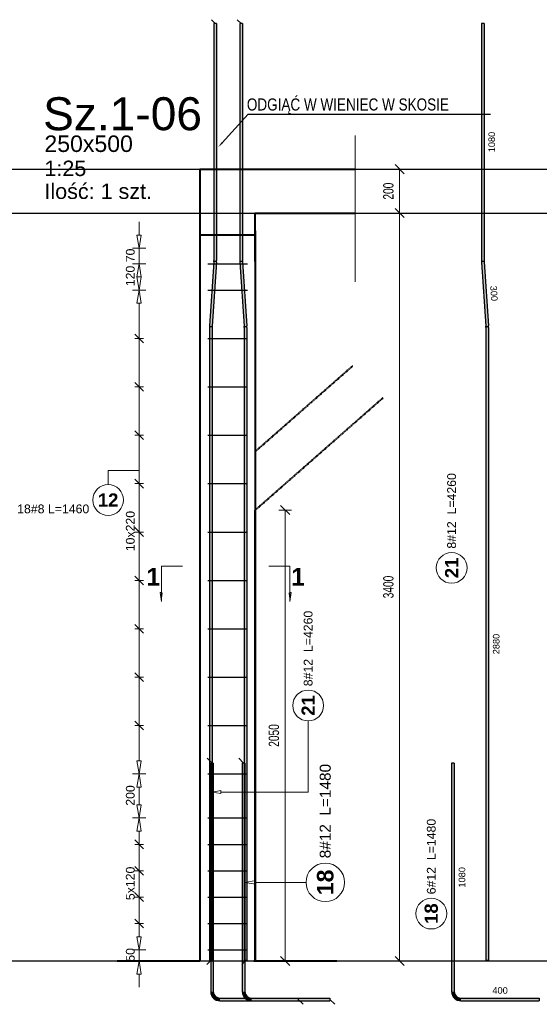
# Model space of a CAD drawing. Extents: x 3922 to 466978, y -142912 to 64503.
# Tile 42 of 62: x 418335 to 420697, y -123379 to -118902. Entities that reach past the tile are written whole.
import ezdxf
from ezdxf import colors
from ezdxf.entities.mleader import LeaderData, LeaderLine
from ezdxf.enums import TextEntityAlignment as Align
from ezdxf.math import Vec2, Vec3

# ---------------------------------------------------------------- set-up
doc = ezdxf.new("R2010")
doc.units = 0
doc.header["$LTSCALE"] = 10
doc.header["$MEASUREMENT"] = 0
doc.linetypes.add('HIDDEN', pattern=[0.375, 0.25, -0.125])
for name, color, linetype, lineweight in [('P-Linia1', 3, 'Continuous', 40), ('P-Linia3', 6, 'Continuous', 60), ('P-Opis', 1, 'Continuous', 18), ('P-Przerywana', 13, 'HIDDEN', 9), ('P-Wymiar', 254, 'Continuous', 9), ('RCAD_deskowanie', 3, 'Continuous', 40)]:
    doc.layers.add(name, color=color, linetype=linetype, lineweight=lineweight)
for name, color, linetype in [('RCAD_kształt pręta', 7, 'Continuous'), ('RCAD_opis kształtu pręta', 7, 'Continuous'), ('RCAD_opis rozkładu', 7, 'Continuous'), ('RCAD_pręt wyrzucony', 130, 'Continuous'), ('RCAD_rozkład pręta', 7, 'Continuous'), ('RCAD_symbole graficzne', 7, 'Continuous')]:
    doc.layers.add(name, color=color, linetype=linetype)
doc.styles.add('_Fd Opis', font='arial.ttf')
doc.styles.add('ROMANS', font='arial.ttf', dxfattribs={"width": 0.7})
doc.styles.add('style1', font='arial.ttf')
doc.styles.add('style3', font='arialbd.ttf')
doc.styles.add('style5', font='arialbd.ttf')
doc.dimstyles.new('A25', dxfattribs={"dimscale": 27, "dimtxt": 1.75, "dimasz": 0.06, "dimexe": 0, "dimexo": 0, "dimgap": 1, "dimtad": 1, "dimdec": 4, "dimrnd": 0.1, "dimdsep": 46, "dimtxsty": 'ROMANS', "dimblk": '[[[[[[[[', "dimcen": 2, "dimdle": 2, "dimse1": 1, "dimse2": 1, "dimclrd": 256, "dimclrt": 1, "dimadec": 0, "dimazin": 0, "dimtfac": 1, "dimtdec": 4, "dimtix": 1, "dimtmove": 2, "dimatfit": 3, "dimldrblk": '[[[[[[[[', "dimfxl": 0, "dimtvp": 0.6, "dimtolj": 1, "dimlwd": -1, "dimarcsym": 0})

# ---------------------------------------------------------------- blocks, each defined once
blk = doc.blocks.new('[[[[[[[[')
at = {"layer": 'P-Wymiar'}
for p, q in [((-12.7, -12.7), (12.7, 12.7)), ((0, 0), (-4.6, 0)), ((0, 18), (0, -18))]:
    blk.add_line(p, q, dxfattribs=at)
blk = doc.blocks.new('*D410')
at = {"layer": 'Defpoints', "color": 0, "transparency": 16777216}
for p in [(419859.6, -119582), (420062.3, -119582), (419405.9, -119782)]:
    blk.add_point(p, dxfattribs=at)
at = {"layer": 'P-Wymiar', "transparency": 16777216}
blk.add_line((420062.3, -119780.4), (420062.3, -119583.6), dxfattribs=at)
at = {"layer": 'P-Wymiar', "transparency": 16777216, "xscale": 1.62, "yscale": 1.62, "zscale": 1.62}
for p, rotation in [((420062.3, -119582), 90), ((420062.3, -119782), 270)]:
    blk.add_blockref('[[[[[[[[', p, dxfattribs=dict(at, rotation=rotation))
at = {"layer": 'P-Wymiar', "color": 1, "transparency": 16777216, "insert": (420011.2, -119682), "char_height": 47.25, "attachment_point": 5, "rotation": 90, "style": 'ROMANS'}
blk.add_mtext('\\A1;200', dxfattribs=at)
blk = doc.blocks.new('*D411')
at = {"layer": 'Defpoints', "color": 0, "transparency": 16777216}
for p in [(419818.6, -119782), (419818.6, -123182), (420062.3, -123182)]:
    blk.add_point(p, dxfattribs=at)
at = {"layer": 'P-Wymiar', "transparency": 16777216}
blk.add_line((420062.3, -119783.6), (420062.3, -123180.4), dxfattribs=at)
at = {"layer": 'P-Wymiar', "transparency": 16777216, "xscale": 1.62, "yscale": 1.62, "zscale": 1.62}
for p, rotation in [((420062.3, -119782), 90), ((420062.3, -123182), 270)]:
    blk.add_blockref('[[[[[[[[', p, dxfattribs=dict(at, rotation=rotation))
at = {"layer": 'P-Wymiar', "color": 1, "transparency": 16777216, "insert": (420011.2, -121482), "char_height": 47.25, "attachment_point": 5, "rotation": 90, "style": 'ROMANS'}
blk.add_mtext('\\A1;3400', dxfattribs=at)
blk = doc.blocks.new('*D412')
at = {"layer": 'Defpoints', "color": 0, "transparency": 16777216}
for p in [(419405.9, -121132), (419405.9, -123182), (419541.9, -123182)]:
    blk.add_point(p, dxfattribs=at)
at = {"layer": 'P-Wymiar', "transparency": 16777216}
blk.add_line((419541.9, -121133.6), (419541.9, -123180.4), dxfattribs=at)
at = {"layer": 'P-Wymiar', "transparency": 16777216, "xscale": 1.62, "yscale": 1.62, "zscale": 1.62}
for p, rotation in [((419541.9, -121132), 90), ((419541.9, -123182), 270)]:
    blk.add_blockref('[[[[[[[[', p, dxfattribs=dict(at, rotation=rotation))
at = {"layer": 'P-Wymiar', "color": 1, "transparency": 16777216, "insert": (419490.8, -122157), "char_height": 47.25, "attachment_point": 5, "rotation": 90, "style": 'ROMANS'}
blk.add_mtext('\\A1;2050', dxfattribs=at)

msp = doc.modelspace()

# ---------------------------------------------------------------- hatches: boundary and pattern name
at = {"layer": 'RCAD_kształt pręta'}
for points in [[(419218.36055, -118920.11885), (419230.36055, -118920.11885), (419230.36055, -119997.41326), (419218.36055, -119997.41326)], [(419335.93616, -118919.97016), (419347.93616, -118919.97016), (419347.93616, -119997.41326), (419335.93616, -119997.41326)], [(419218.15248, -120003.52953), (419230.12474, -120004.34504), (419210.28434, -120295.61847), (419198.31209, -120294.80296)], [(419336.17197, -120004.34504), (419348.14423, -120003.52953), (419367.98462, -120294.80296), (419356.01237, -120295.61847)], [(419198.07628, -120301.73474), (419210.07628, -120301.73474), (419210.07628, -123180.67669), (419198.07628, -123180.67669)], [(419356.22043, -120301.73474), (419368.22043, -120301.73474), (419368.22043, -123180.67669), (419356.22043, -123180.67669)], [(419203.30918, -122282.39868), (419215.30918, -122282.39868), (419215.30918, -123321.37389), (419203.30918, -123321.37389)], [(419346.92495, -122282.39868), (419358.92495, -122282.39868), (419358.92495, -123321.37389), (419346.92495, -123321.37389)], [(419245.30918, -123363.37389), (419245.30918, -123351.37389), (419601.71555, -123351.37389), (419601.71555, -123363.37389)], [(419388.92495, -123363.37389), (419388.92495, -123351.37389), (419745.33132, -123351.37389), (419745.33132, -123363.37389)]]:
    msp.add_hatch(color=4, dxfattribs=at).paths.add_polyline_path(points, flags=0)
h = msp.add_hatch(color=4, dxfattribs=at)
edge = h.paths.add_edge_path(flags=0)
edge.add_line((419230.12474, -120004.34504), (419218.15248, -120003.52953))
edge.add_arc((419128.36055, -119997.41326), 90, -3.89674277, 0.00000002)
edge.add_line((419218.36055, -119997.41326), (419230.36055, -119997.41326))
edge.add_arc((419128.36055, -119997.41326), 102, 356.10325723, 360.00000002, ccw=False)
h = msp.add_hatch(color=4, dxfattribs=at)
edge = h.paths.add_edge_path(flags=0)
edge.add_line((419335.93616, -119997.41326), (419347.93616, -119997.41326))
edge.add_arc((419437.93616, -119997.41326), 90, 180, 183.89674277)
edge.add_line((419348.14423, -120003.52953), (419336.17197, -120004.34504))
edge.add_arc((419437.93616, -119997.41326), 102, 540, 543.89674277, ccw=False)
h = msp.add_hatch(color=4, dxfattribs=at)
edge = h.paths.add_edge_path(flags=0)
edge.add_line((419198.31209, -120294.80296), (419210.28434, -120295.61847))
edge.add_arc((419300.07628, -120301.73474), 90, 176.10325723, 180)
edge.add_line((419210.07628, -120301.73474), (419198.07628, -120301.73474))
edge.add_arc((419300.07628, -120301.73474), 102, 536.10325723, 540, ccw=False)
h = msp.add_hatch(color=4, dxfattribs=at)
edge = h.paths.add_edge_path(flags=0)
edge.add_line((419368.22043, -120301.73474), (419356.22043, -120301.73474))
edge.add_arc((419266.22043, -120301.73474), 90, 0, 3.89674277)
edge.add_line((419356.01237, -120295.61847), (419367.98462, -120294.80296))
edge.add_arc((419266.22043, -120301.73474), 102, 360, 363.89674277, ccw=False)
h = msp.add_hatch(color=4, dxfattribs=at)
edge = h.paths.add_edge_path(flags=0)
edge.add_line((419203.30918, -123321.37389), (419215.30918, -123321.37389))
edge.add_arc((419245.30918, -123321.37389), 30, 180, 270)
edge.add_line((419245.30918, -123351.37389), (419245.30918, -123363.37389))
edge.add_arc((419245.30918, -123321.37389), 42, 540, 630, ccw=False)
h = msp.add_hatch(color=4, dxfattribs=at)
edge = h.paths.add_edge_path(flags=0)
edge.add_line((419346.92495, -123321.37389), (419358.92495, -123321.37389))
edge.add_arc((419388.92495, -123321.37389), 30, 180, 270)
edge.add_line((419388.92495, -123351.37389), (419388.92495, -123363.37389))
edge.add_arc((419388.92495, -123321.37389), 42, 540, 630, ccw=False)
at = {"layer": 'RCAD_pręt wyrzucony'}
for points in [[(420433.97702, -118920.11885), (420445.97702, -118920.11885), (420445.97702, -119997.41326), (420433.97702, -119997.41326)], [(420434.21283, -120004.34504), (420446.18509, -120003.52953), (420466.02549, -120294.80296), (420454.05323, -120295.61847)], [(420454.2613, -120301.73474), (420466.2613, -120301.73474), (420466.2613, -123180.67669), (420454.2613, -123180.67669)], [(420298.61194, -122282.39868), (420310.61194, -122282.39868), (420310.61194, -123321.37389), (420298.61194, -123321.37389)], [(420340.61194, -123363.37389), (420340.61194, -123351.37389), (420697.01831, -123351.37389), (420697.01831, -123363.37389)]]:
    msp.add_hatch(color=4, dxfattribs=at).paths.add_polyline_path(points, flags=0)
h = msp.add_hatch(color=4, dxfattribs=at)
edge = h.paths.add_edge_path(flags=0)
edge.add_line((420433.97702, -119997.41326), (420445.97702, -119997.41326))
edge.add_arc((420535.97702, -119997.41326), 90, 179.99999998, 183.89674277)
edge.add_line((420446.18509, -120003.52953), (420434.21283, -120004.34504))
edge.add_arc((420535.97702, -119997.41326), 102, 539.99999998, 543.89674277, ccw=False)
h = msp.add_hatch(color=4, dxfattribs=at)
edge = h.paths.add_edge_path(flags=0)
edge.add_line((420466.2613, -120301.73474), (420454.2613, -120301.73474))
edge.add_arc((420364.2613, -120301.73474), 90, -0.00000003, 3.89674274)
edge.add_line((420454.05323, -120295.61847), (420466.02549, -120294.80296))
edge.add_arc((420364.2613, -120301.73474), 102, 359.99999997, 363.89674274, ccw=False)
h = msp.add_hatch(color=4, dxfattribs=at)
edge = h.paths.add_edge_path(flags=0)
edge.add_line((420298.61194, -123321.37389), (420310.61194, -123321.37389))
edge.add_arc((420340.61194, -123321.37389), 30, 180, 270)
edge.add_line((420340.61194, -123351.37389), (420340.61194, -123363.37389))
edge.add_arc((420340.61194, -123321.37389), 42, 540, 630, ccw=False)
at = {"layer": 'RCAD_symbole graficzne', "linetype": 'Continuous', "lineweight": 0}
for points in [[(418979.72965, -121547.2369), (418979.72965, -121507.2369), (418985.43151, -121507.2369)], [(419562.90564, -121547.2369), (419562.90564, -121507.2369), (419557.20378, -121507.2369)]]:
    msp.add_hatch(color=7, dxfattribs=at).paths.add_polyline_path(points, flags=0)

# ---------------------------------------------------------------- linework, layer by layer
at = {"layer": 'Defpoints'}
for p in [(394953.25392, -119581.97622), (394953.25392, -119781.97622), (382133.5222, -123181.97622), (395614.1618, -123181.97622), (387531.97264, -123181.97622), (401012.61224, -123181.97622), (379175.3442, -123181.97622), (392655.9838, -123181.97622), (384573.79464, -123181.97622), (398054.43424, -123181.97622)]:
    msp.add_xline(p, (1, 0), dxfattribs=at)
at = {"layer": 'P-Linia1', "linetype": 'HIDDEN'}
for points in [[(419405.89033, -120865.72169), (419849.56767, -120475.64456)], [(419405.88424, -123181.97622), (419405.94927, -121131.97622), (419987.91277, -120620.31914)]]:
    msp.add_lwpolyline(points, dxfattribs=at)
at = {"layer": 'P-Linia1'}
msp.add_lwpolyline([(419155.89033, -123181.97622), (419155.89033, -121085.51944)], dxfattribs=at)
at = {"layer": 'P-Przerywana', "color": 21}
msp.add_lwpolyline([(419859.64968, -119429.3775), (419859.64968, -120094.78907)], dxfattribs=at)
at = {"layer": 'RCAD_deskowanie'}
for points in [[(419155.89033, -123181.97622), (419155.89033, -119581.97622), (419859.64968, -119581.97622)], [(419405.89033, -120001.97622), (419405.89033, -119781.97622), (419859.64968, -119781.97622)], [(419405.89033, -119861.97622), (419405.89033, -123181.97622)], [(418777.65883, -123181.97622), (419154.26106, -123181.97622)], [(419399.92171, -123181.97622), (419776.52394, -123181.97622)]]:
    msp.add_lwpolyline(points, dxfattribs=at)
at = {"layer": 'RCAD_deskowanie', "linetype": 'HIDDEN'}
msp.add_lwpolyline([(419405.89033, -119881.97622), (419405.89033, -119881.97622), (419155.89033, -119881.97622)], dxfattribs=at)
at = {"layer": 'RCAD_kształt pręta', "color": 2, "lineweight": 5}
for p, q in [((419224.36055, -118920.11885), (419206.86055, -118902.61885)), ((419341.93616, -118919.97016), (419324.43616, -118902.47016)), ((419209.30918, -122282.39868), (419187.43418, -122260.52368)), ((419352.92495, -122282.39868), (419331.04995, -122260.52368)), ((419204.07628, -123180.67669), (419186.57628, -123198.17669)), ((419362.22043, -123180.67669), (419344.72043, -123198.17669)), ((419601.71555, -123357.37389), (419623.59055, -123379.24889)), ((419745.33132, -123357.37389), (419767.20632, -123379.24889))]:
    msp.add_line(p, q, dxfattribs=at)
at = {"layer": 'RCAD_kształt pręta', "color": 4}
for p, q in [((419218.36055, -118920.11885), (419218.36055, -119997.41326)), ((419230.36055, -118920.11885), (419218.36055, -118920.11885)), ((419230.36055, -118920.11885), (419230.36055, -119997.41326)), ((419335.93616, -118919.97016), (419335.93616, -119997.41326)), ((419347.93616, -118919.97016), (419335.93616, -118919.97016)), ((419347.93616, -118919.97016), (419347.93616, -119997.41326)), ((419218.15248, -120003.52953), (419198.31209, -120294.80296)), ((419230.12474, -120004.34504), (419210.28434, -120295.61847)), ((419336.17197, -120004.34504), (419356.01237, -120295.61847)), ((419348.14423, -120003.52953), (419367.98462, -120294.80296)), ((419198.07628, -120301.73474), (419198.07628, -123180.67669)), ((419210.07628, -120301.73474), (419210.07628, -123180.67669)), ((419356.22043, -120301.73474), (419356.22043, -123180.67669)), ((419368.22043, -120301.73474), (419368.22043, -123180.67669)), ((419203.30918, -122282.39868), (419203.30918, -123321.37389)), ((419215.30918, -122282.39868), (419203.30918, -122282.39868)), ((419215.30918, -122282.39868), (419215.30918, -123321.37389)), ((419346.92495, -122282.39868), (419346.92495, -123321.37389)), ((419358.92495, -122282.39868), (419346.92495, -122282.39868)), ((419358.92495, -122282.39868), (419358.92495, -123321.37389)), ((419210.07628, -123180.67669), (419198.07628, -123180.67669)), ((419368.22043, -123180.67669), (419356.22043, -123180.67669)), ((419245.30918, -123351.37389), (419601.71555, -123351.37389)), ((419245.30918, -123363.37389), (419601.71555, -123363.37389)), ((419388.92495, -123351.37389), (419745.33132, -123351.37389)), ((419388.92495, -123363.37389), (419745.33132, -123363.37389)), ((419601.71555, -123351.37389), (419601.71555, -123363.37389)), ((419745.33132, -123351.37389), (419745.33132, -123363.37389))]:
    msp.add_line(p, q, dxfattribs=at)
for centre, radius, start, end in [((419128.36055, -119997.41326), 90, 356.10325723, 0.00000002), ((419128.36055, -119997.41326), 102, 356.10325723, 0.00000002), ((419437.93616, -119997.41326), 102, 180, 183.89674277), ((419437.93616, -119997.41326), 90, 180, 183.89674277), ((419300.07628, -120301.73474), 102, 176.10325723, 180), ((419300.07628, -120301.73474), 90, 176.10325723, 180), ((419266.22043, -120301.73474), 90, 360, 3.89674277), ((419266.22043, -120301.73474), 102, 360, 3.89674277), ((419245.30918, -123321.37389), 42, 180, 270), ((419245.30918, -123321.37389), 30, 180, 270), ((419388.92495, -123321.37389), 42, 180, 270), ((419388.92495, -123321.37389), 30, 180, 270)]:
    msp.add_arc(centre, radius, start, end, dxfattribs=at)
at = {"layer": 'RCAD_opis kształtu pręta', "color": 8, "lineweight": 0}
for p, q in [((419646.40339, -122140.32384), (419646.40339, -122090.67964)), ((419646.40339, -122414.07287), (419646.40339, -122140.32384)), ((419210.07628, -122414.07287), (419250.07628, -122407.4062)), ((419250.07628, -122420.73953), (419210.07628, -122414.07287)), ((419250.07628, -122420.73953), (419250.07628, -122407.4062)), ((419646.40339, -122414.07287), (419250.07628, -122414.07287)), ((419358.92495, -122824.85896), (419408.92495, -122816.52562)), ((419408.92495, -122833.19229), (419358.92495, -122824.85896)), ((419408.92495, -122833.19229), (419408.92495, -122816.52562)), ((419466.08463, -122824.85896), (419408.92495, -122824.85896)), ((419466.08463, -122824.85896), (419466.08463, -122824.85896)), ((419466.08463, -122824.85896), (419636.7738, -122824.85896))]:
    msp.add_line(p, q, dxfattribs=at)
for centre, radius in [((419646.40339, -122020.67964), 70), ((419724.2738, -122824.85896), 87.5)]:
    msp.add_circle(centre, radius, dxfattribs=at)
at = {"layer": 'RCAD_opis rozkładu', "color": 8, "lineweight": 0}
for p, q in [((418877.96637, -119821.97622), (418877.96637, -119881.97622)), ((418877.96637, -119941.97622), (418867.96637, -119881.97622)), ((418887.96637, -119881.97622), (418867.96637, -119881.97622)), ((418887.96637, -119881.97622), (418877.96637, -119941.97622)), ((418847.96637, -119941.97622), (418907.96637, -119941.97622)), ((418877.96637, -120011.97622), (418877.96637, -119941.97622)), ((418847.96637, -120011.97622), (418907.96637, -120011.97622)), ((418867.96637, -120071.97622), (418877.96637, -120011.97622)), ((418877.96637, -120011.97622), (418887.96637, -120071.97622)), ((418867.96637, -120071.97622), (418887.96637, -120071.97622)), ((418877.96637, -120131.97622), (418867.96637, -120071.97622)), ((418887.96637, -120071.97622), (418867.96637, -120071.97622)), ((418877.96637, -120071.97622), (418877.96637, -120071.97622)), ((418887.96637, -120071.97622), (418877.96637, -120131.97622)), ((418877.96637, -120071.97622), (418877.96637, -120071.97622)), ((418847.96637, -120131.97622), (418907.96637, -120131.97622)), ((418847.96637, -120131.97622), (418907.96637, -120131.97622)), ((418867.96637, -120191.97622), (418877.96637, -120131.97622)), ((418877.96637, -120131.97622), (418887.96637, -120191.97622)), ((418867.96637, -120191.97622), (418887.96637, -120191.97622)), ((418877.96637, -120351.97622), (418877.96637, -120191.97622)), ((418897.96637, -120371.97622), (418857.96637, -120331.97622)), ((418857.96637, -120351.97622), (418897.96637, -120351.97622)), ((418877.96637, -120571.97622), (418877.96637, -120351.97622)), ((418897.96637, -120591.97622), (418857.96637, -120551.97622)), ((418857.96637, -120571.97622), (418897.96637, -120571.97622)), ((418877.96637, -120791.97622), (418877.96637, -120571.97622)), ((418897.96637, -120811.97622), (418857.96637, -120771.97622)), ((418857.96637, -120791.97622), (418897.96637, -120791.97622)), ((418877.96637, -121011.97622), (418877.96637, -120791.97622)), ((418737.18142, -120951.62571), (418877.96637, -120951.62571)), ((418737.18142, -120951.62571), (418737.18142, -121016.31625)), ((418897.96637, -121031.97622), (418857.96637, -120991.97622)), ((418857.96637, -121011.97622), (418897.96637, -121011.97622)), ((418877.96637, -121231.97622), (418877.96637, -121011.97622)), ((418897.96637, -121251.97622), (418857.96637, -121211.97622)), ((418857.96637, -121231.97622), (418897.96637, -121231.97622)), ((418877.96637, -121341.97622), (418877.96637, -121231.97622)), ((418877.96637, -121341.97622), (418877.96637, -121451.97622)), ((418857.96637, -121431.97622), (418897.96637, -121471.97622)), ((418857.96637, -121451.97622), (418897.96637, -121451.97622)), ((418877.96637, -121451.97622), (418877.96637, -121671.97622)), ((418857.96637, -121651.97622), (418897.96637, -121691.97622)), ((418857.96637, -121671.97622), (418897.96637, -121671.97622)), ((418877.96637, -121671.97622), (418877.96637, -121891.97622)), ((418857.96637, -121871.97622), (418897.96637, -121911.97622)), ((418857.96637, -121891.97622), (418897.96637, -121891.97622)), ((418877.96637, -121891.97622), (418877.96637, -122111.97622)), ((418857.96637, -122091.97622), (418897.96637, -122131.97622)), ((418857.96637, -122111.97622), (418897.96637, -122111.97622)), ((418877.96637, -122111.97622), (418877.96637, -122271.97622)), ((418877.96637, -122331.97622), (418867.96637, -122271.97622)), ((418887.96637, -122271.97622), (418867.96637, -122271.97622)), ((418887.96637, -122271.97622), (418877.96637, -122331.97622)), ((418847.96637, -122331.97622), (418907.96637, -122331.97622)), ((418847.96637, -122331.97622), (418907.96637, -122331.97622)), ((418867.96637, -122391.97622), (418877.96637, -122331.97622)), ((418877.96637, -122331.97622), (418887.96637, -122391.97622)), ((418867.96637, -122391.97622), (418887.96637, -122391.97622)), ((418877.96637, -122431.97622), (418877.96637, -122391.97622)), ((418877.96637, -122431.97622), (418877.96637, -122471.97622)), ((418877.96637, -122531.97622), (418867.96637, -122471.97622)), ((418887.96637, -122471.97622), (418867.96637, -122471.97622)), ((418887.96637, -122471.97622), (418877.96637, -122531.97622)), ((418847.96637, -122531.97622), (418907.96637, -122531.97622)), ((418847.96637, -122531.97622), (418907.96637, -122531.97622)), ((418867.96637, -122591.97622), (418877.96637, -122531.97622)), ((418877.96637, -122531.97622), (418887.96637, -122591.97622)), ((418867.96637, -122591.97622), (418887.96637, -122591.97622)), ((418877.96637, -122651.97622), (418877.96637, -122591.97622)), ((418897.96637, -122671.97622), (418857.96637, -122631.97622)), ((418857.96637, -122651.97622), (418897.96637, -122651.97622)), ((418877.96637, -122771.97622), (418877.96637, -122651.97622)), ((418897.96637, -122791.97622), (418857.96637, -122751.97622)), ((418857.96637, -122771.97622), (418897.96637, -122771.97622)), ((418877.96637, -122831.97622), (418877.96637, -122771.97622)), ((418877.96637, -122831.97622), (418877.96637, -122891.97622)), ((418857.96637, -122871.97622), (418897.96637, -122911.97622)), ((418857.96637, -122891.97622), (418897.96637, -122891.97622)), ((418877.96637, -122891.97622), (418877.96637, -123011.97622)), ((418857.96637, -122991.97622), (418897.96637, -123031.97622)), ((418857.96637, -123011.97622), (418897.96637, -123011.97622)), ((418877.96637, -123011.97622), (418877.96637, -123071.97622)), ((418877.96637, -123131.97622), (418867.96637, -123071.97622)), ((418887.96637, -123071.97622), (418867.96637, -123071.97622)), ((418887.96637, -123071.97622), (418877.96637, -123131.97622)), ((418847.96637, -123131.97622), (418907.96637, -123131.97622)), ((418877.96637, -123131.97622), (418877.96637, -123181.97622)), ((418847.96637, -123181.97622), (418907.96637, -123181.97622)), ((418867.96637, -123241.97622), (418877.96637, -123181.97622)), ((418877.96637, -123181.97622), (418887.96637, -123241.97622)), ((418867.96637, -123241.97622), (418887.96637, -123241.97622)), ((418877.96637, -123301.97622), (418877.96637, -123241.97622))]:
    msp.add_line(p, q, dxfattribs=at)
msp.add_circle((418737.18142, -121086.31625), 70, dxfattribs=at)
at = {"layer": 'RCAD_pręt wyrzucony', "color": 4}
for p, q in [((420433.97702, -118920.11885), (420433.97702, -119997.41326)), ((420445.97702, -118920.11885), (420433.97702, -118920.11885)), ((420445.97702, -118920.11885), (420445.97702, -119997.41326)), ((420434.21283, -120004.34504), (420454.05323, -120295.61847)), ((420446.18509, -120003.52953), (420466.02549, -120294.80296)), ((420454.2613, -120301.73474), (420454.2613, -123180.67669)), ((420466.2613, -120301.73474), (420466.2613, -123180.67669)), ((420298.61194, -122282.39868), (420298.61194, -123321.37389)), ((420310.61194, -122282.39868), (420298.61194, -122282.39868)), ((420310.61194, -122282.39868), (420310.61194, -123321.37389)), ((420466.2613, -123180.67669), (420454.2613, -123180.67669)), ((420340.61194, -123351.37389), (420697.01831, -123351.37389)), ((420340.61194, -123363.37389), (420697.01831, -123363.37389)), ((420697.01831, -123351.37389), (420697.01831, -123363.37389))]:
    msp.add_line(p, q, dxfattribs=at)
at = {"layer": 'RCAD_pręt wyrzucony', "color": 8, "lineweight": 0}
for centre in [(420298.62557, -121395.00441), (420206.22353, -122966.76203)]:
    msp.add_circle(centre, 70, dxfattribs=at)
at = {"layer": 'RCAD_pręt wyrzucony', "color": 4}
for centre, radius, start, end in [((420535.97702, -119997.41326), 102, 179.99999998, 183.89674277), ((420535.97702, -119997.41326), 90, 179.99999998, 183.89674277), ((420364.2613, -120301.73474), 90, 359.99999997, 3.89674274), ((420364.2613, -120301.73474), 102, 359.99999997, 3.89674274), ((420340.61194, -123321.37389), 42, 180, 270), ((420340.61194, -123321.37389), 30, 180, 270)]:
    msp.add_arc(centre, radius, start, end, dxfattribs=at)
at = {"layer": 'RCAD_rozkład pręta', "color": 7, "linetype": 'ByBlock', "lineweight": 30}
for p, q in [((419190.89033, -120011.97622), (419370.89033, -120011.97622)), ((419190.89033, -120131.97622), (419370.89033, -120131.97622)), ((419190.89033, -120351.97622), (419370.89033, -120351.97622)), ((419190.89033, -120571.97622), (419370.89033, -120571.97622)), ((419190.89033, -120791.97622), (419370.89033, -120791.97622)), ((419190.89033, -121011.97622), (419370.89033, -121011.97622)), ((419190.89033, -121231.97622), (419370.89033, -121231.97622)), ((419190.89033, -121451.97622), (419370.89033, -121451.97622)), ((419190.89033, -121671.97622), (419370.89033, -121671.97622)), ((419190.89033, -121891.97622), (419370.89033, -121891.97622)), ((419190.89033, -122111.97622), (419370.89033, -122111.97622)), ((419190.89033, -122331.97622), (419370.89033, -122331.97622)), ((419190.89033, -122531.97622), (419370.89033, -122531.97622)), ((419190.89033, -122651.97622), (419370.89033, -122651.97622)), ((419190.89033, -122771.97622), (419370.89033, -122771.97622)), ((419190.89033, -122891.97622), (419370.89033, -122891.97622)), ((419190.89033, -123011.97622), (419370.89033, -123011.97622)), ((419190.89033, -123131.97622), (419370.89033, -123131.97622))]:
    msp.add_line(p, q, dxfattribs=at)
at = {"layer": 'RCAD_symbole graficzne', "color": 7, "linetype": 'Continuous', "lineweight": 0}
for p, q in [((418979.72965, -121387.2369), (419075.72965, -121387.2369)), ((418979.72965, -121547.2369), (418979.72965, -121387.2369)), ((419562.90564, -121387.2369), (419466.90564, -121387.2369)), ((419562.90564, -121547.2369), (419562.90564, -121387.2369)), ((418979.72965, -121507.2369), (418974.02778, -121507.2369)), ((418979.72965, -121547.2369), (418974.02778, -121507.2369)), ((419562.90564, -121507.2369), (419568.6075, -121507.2369)), ((419562.90564, -121547.2369), (419568.6075, -121507.2369))]:
    msp.add_line(p, q, dxfattribs=at)

# ---------------------------------------------------------------- texts
at = {"layer": 'P-Linia3', "style": '_Fd Opis'}
msp.add_text('Sz.1-06', height=150, dxfattribs=at).set_placement((418802.77246, -119330.02892), align=Align.MIDDLE)
at = {"layer": 'P-Linia3', "color": 3, "style": '_Fd Opis'}
msp.add_text('250x500', height=75, dxfattribs=at).set_placement((418648.61201, -119466.39551), align=Align.MIDDLE)
at = {"layer": 'P-Linia3', "char_height": 70, "attachment_point": 1, "style": '_Fd Opis'}
for s, insert in [('1:25', (418447.60587, -119543.32642)), ('Ilość: 1 szt.', (418447.60587, -119647.48674))]:
    msp.add_mtext(s, dxfattribs=dict(at, insert=insert))
at = {"layer": 'RCAD_opis kształtu pręta', "color": 1, "attachment_point": 5, "rotation": 90}
for s, insert, char_height, style in [('8#12  L=4260', (419646.40339, -121761.45726), 40, 'style1'), ('21', (419646.40339, -122020.67964), 60, 'style3'), ('8#12  L=1480', (419724.2738, -122500.83099), 50, 'style1'), ('18', (419724.2738, -122824.85896), 75, 'style3')]:
    msp.add_mtext(s, dxfattribs=dict(at, insert=insert, char_height=char_height, style=style))
at = {"layer": 'RCAD_opis rozkładu', "color": 2, "char_height": 40, "attachment_point": 7, "rotation": 90, "style": 'style1'}
for s, insert in [('70', (418858.38929, -120005.39369)), ('120', (418858.38929, -120114.2136)), ('10x220', (418858.38929, -121319.26135)), ('200', (418858.38929, -122476.43734)), ('5x120', (418858.38929, -122905.60515)), ('50', (418858.38929, -123185.5574))]:
    msp.add_mtext(s, dxfattribs=dict(at, insert=insert))
at = {"layer": 'RCAD_opis rozkładu', "color": 1, "insert": (418737.18142, -121086.31625), "char_height": 60, "attachment_point": 5, "style": 'style3'}
msp.add_mtext('12', dxfattribs=at)
at = {"layer": 'RCAD_opis rozkładu', "color": 2, "insert": (418487.63163, -121126.99838), "char_height": 40, "attachment_point": 5, "style": 'style1'}
msp.add_mtext('18#8 L=1460', dxfattribs=at)
at = {"layer": 'RCAD_pręt wyrzucony', "color": 1, "attachment_point": 5}
for s, insert, char_height, rotation, style in [('1080', (420480.97702, -119458.76606), 30, 90.00000002, 'style1'), ('300', (420491.02437, -120146.7877), 30, 273.8967428, 'style1'), ('21', (420298.62557, -121395.00441), 60, 90, 'style3'), ('2880', (420501.2613, -121741.20571), 30, 90.00000003, 'style1'), ('1080', (420345.61194, -122801.88628), 30, 90, 'style1'), ('18', (420206.22353, -122966.76203), 60, 90, 'style3')]:
    msp.add_mtext(s, dxfattribs=dict(at, insert=insert, char_height=char_height, rotation=rotation, style=style))
at = {"layer": 'RCAD_pręt wyrzucony', "color": 2, "char_height": 40, "attachment_point": 5, "rotation": 90, "style": 'style1'}
for s, insert in [('8#12  L=4260', (420298.62557, -121135.78203)), ('6#12  L=1480', (420206.22353, -122707.4578))]:
    msp.add_mtext(s, dxfattribs=dict(at, insert=insert))
at = {"layer": 'RCAD_pręt wyrzucony', "color": 1, "insert": (420518.81512, -123316.37389), "char_height": 30, "attachment_point": 5, "style": 'style1'}
msp.add_mtext('400', dxfattribs=at)
at = {"layer": 'RCAD_symbole graficzne', "color": 73, "char_height": 80, "attachment_point": 5, "style": 'style5'}
for insert in [(418942.43633, -121435.43336), (419600.19895, -121435.43336)]:
    msp.add_mtext('1', dxfattribs=dict(at, insert=insert))

# ---------------------------------------------------------------- dimensions: what is measured, and where the dimension line sits
at = {"layer": 'P-Wymiar'}
for base, p1, p2, picture, middle in [((420062.33309, -119581.97622), (419405.89033, -119781.97622), (419859.64968, -119581.97622), '*D410', (420011.20852, -119681.97622)), ((420062.33309, -123181.97622), (419818.60838, -119781.97622), (419818.60838, -123181.97622), '*D411', (420011.1924, -121481.97622)), ((419541.90314, -123181.97622), (419405.94927, -121131.97622), (419405.88424, -123181.97622), '*D412', (419490.77857, -122156.97622))]:
    dim = msp.add_linear_dim(base=base, p1=p1, p2=p2, angle=90, dimstyle='A25', override={"dimfxl": 0.18, "dimfxlon": 1}, dxfattribs=at)
    dim.commit()
    dim.dimension.update_dxf_attribs({"geometry": picture, "text_midpoint": middle})

# ---------------------------------------------------------------- leaders
at = {"layer": 'P-Opis'}
ml = msp.add_multileader_mtext('Standard', dxfattribs=at)
ml.set_content('{\\W0.8;ODGIĄĆ W WIENIEC W SKOSIE}', color=256, style='_Fd Opis')
ml.set_leader_properties()
ml.build(insert=Vec2(0, 0))
ml.multileader.update_dxf_attribs({"has_dogleg": 0, "text_left_attachment_type": 6, "text_right_attachment_type": 6, "arrow_head_size": 25})
ctx = ml.context
ctx.base_point, ctx.char_height, ctx.arrow_head_size, ctx.landing_gap_size, ctx.plane_origin = Vec3(419373.41164, -119331.53672), 55, 25, 0.5, Vec3(417551.58294, -119436.45272)
ctx.left_attachment, ctx.right_attachment, ctx.text_align_type = 6, 6, 2
notes = []
notes.append((ctx, [(0, (1, 1, 0), (419060.64212, -119331.53672), (1, 0), 312.76951, [(1, [(419238.45996, -119481.1231)], 0, [])])]))
ctx.mtext.insert, ctx.mtext.rotation, ctx.mtext.alignment, ctx.mtext.line_spacing_factor, ctx.mtext.line_spacing_style = Vec3(420286.29636, -119260.40438), 6.2831853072, 3, 0.914286, 2
for ctx, leaders in notes:
    for number, flags, end, landing, length, lines in leaders:
        leader = LeaderData()
        leader.index, (leader.has_last_leader_line, leader.has_dogleg_vector, leader.attachment_direction) = number, flags
        leader.last_leader_point, leader.dogleg_vector, leader.dogleg_length = Vec3(end), Vec3(landing), length
        for number, points, colour, breaks in lines:
            line = LeaderLine()
            line.index, line.vertices, line.color, line.breaks = number, Vec3.list(points), colors.encode_raw_color(colour), breaks
            leader.lines.append(line)
        ctx.leaders.append(leader)

doc.saveas('drawing.dxf')
